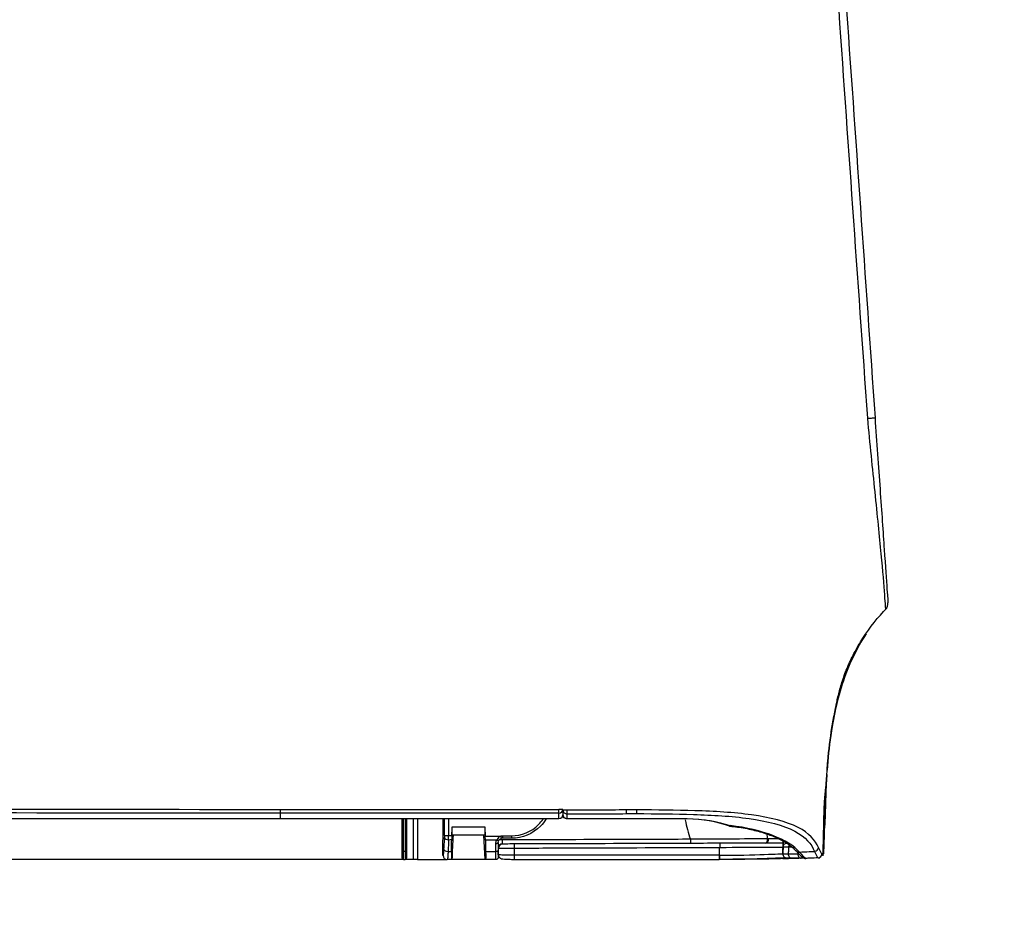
# Model space of a CAD drawing. Header units: millimetres. Extents: x -424979 to 718034, y -72486 to 344972.
# Tile 179 of 256: x 563113 to 563401, y 145131 to 145398. Entities that reach past the tile are written whole.
import ezdxf
from ezdxf.xclip import XClip

# ---------------------------------------------------------------- set-up
doc = ezdxf.new("R2010")
doc.units = ezdxf.units.MM
doc.header["$MEASUREMENT"] = 0
doc.header["$XCLIPFRAME"] = 0
doc.layers.add('IS_KLIM_urządzenia', color=3, linetype='Continuous')
doc.layers.add('Rysunki i obrazki', color=7, linetype='Continuous')
doc.layers.add('SKAN - RZUT_7_0_Nr_pióra__1', color=7, linetype='Continuous', lineweight=13)
picture_1 = doc.add_image_def('image7.tif', size_in_pixel=(14115, 7016))

# ---------------------------------------------------------------- blocks, each defined once
blk = doc.blocks.new('Rysunek_7_7', base_point=(-247133.12, 120862.67))
at = {"layer": 'SKAN - RZUT_7_0_Nr_pióra__1', "color": 7, "lineweight": 13}
image = blk.add_image(picture_1, insert=(-306883.09, 91162.66), size_in_units=(119499.94, 59400.02), dxfattribs=at)
image.set_boundary_path([(-0.5, -0.5), (14114.5, 7015.5)])
blk = doc.blocks.new('G$CFEA986A8')
at = {"layer": 'IS_KLIM_urządzenia', "linetype": 'Continuous'}
for p, q in [((53.93, 200.11), (53.93, 200.96)), ((54.23, 201.26), (55.52, 201.26)), ((55.52, 201.26), (55.54, 201.26)), ((55.54, 201.26), (55.69, 198.26)), ((55.54, 201.26), (59.6, 201.26)), ((59.62, 201.26), (60.17, 201.26)), ((64.28, 201.26), (65.29, 201.26)), ((65.09, 201.06), (65.09, 200.26)), ((65.49, 201.26), (65.29, 201.26)), ((65.29, 200.27), (65.29, 201.26)), ((65.49, 201.26), (209.47, 201.26)), ((65.49, 201.26), (65.49, 200.27)), ((65.69, 200.26), (65.69, 201.06)), ((53.93, 199.16), (53.93, 200.11)), ((54.24, 200.26), (54.24, 199.31)), ((55.48, 200.26), (54.24, 200.26)), ((55.51, 198.89), (55.48, 200.26)), ((60.06, 200.26), (59.65, 200.26)), ((65.09, 200.26), (65.09, 196.29)), ((65.29, 200.27), (65.49, 200.27)), ((65.29, 196.29), (65.29, 200.27)), ((65.49, 200.27), (65.5, 196.29)), ((65.7, 196.29), (65.69, 200.26)), ((46.54, 196.29), (46.54, 196.24)), ((80.5, 196.29), (80.5, 196.24)), ((80.5, 196.24), (80.5, 195.58)), ((46.54, 195.58), (46.54, 195.13)), ((80.5, 195.58), (80.5, 195.13))]:
    blk.add_line(p, q, dxfattribs=at)
for centre, radius, start, end in [((18.72, 200.56), 0.5, 357.7294, 89), ((65.29, 201.06), 0.2, 90, 179.94), ((65.49, 201.06), 0.2, 0.06, 90), ((25.66, 196.65), 0.5, 72.0675, 83.6302)]:
    blk.add_arc(centre, radius, start, end, dxfattribs=at)
at = {"layer": 'IS_KLIM_urządzenia', "linetype": 'Continuous', "extrusion": (0, 0, -1)}
for centre, radius, start, end in [((-54.23, 200.96), 0.3, 0, 90), ((-18.69, 199.74), 0.5, 182.0496, 269.8), ((-45.54, 195.79), 0.5, 90, 180), ((-46.54, 195.79), 0.5, 0, 90)]:
    blk.add_arc(centre, radius, start, end, dxfattribs=at)
at = {"layer": 'IS_KLIM_urządzenia', "linetype": 'Continuous'}
for centre, major_axis, ratio, start_param, end_param in [((14.93, 200.53), (-0.026, 0.499), 0.9983, 0, 1.502362), ((16.45, 200.61), (0.144, 0.479), 0.997743, 0.012939, 0.345034), ((16.95, 200.59), (-0.009, -0.5), 0.866632, 1.552217, 3.141593), ((18.12, 200.57), (-0.009, -0.5), 0.86661, 1.552873, 3.141593), ((26.93, 200.73), (0, 0.5), 0.034873, 4.714126, 6.335137), ((26.98, 200.73), (0, -0.5), 0.034873, 1.572542, 3.193553), ((51.98, 200.73), (0, -0.5), 0.034873, 1.572542, 3.193984), ((60.17, 200.76), (0, 0.5), 0.996195, 4.713166, 6.283185), ((15.36, 199.79), (0.457, 0.203), 0.909388, 1.232542, 2.687909), ((17.2, 199.87), (0.375, 0.331), 0.874767, 6.258498, 7.242676), ((18.08, 199.73), (-0.002, 0.5), 0.86639, 4.116092, 4.679302), ((26.9, 199.77), (0.002, -0.5), 0.034879, 0, 1.57242), ((51.98, 199.85), (0.002, -0.5), 0.034879, 0, 1.57242), ((53.41, 199.86), (0.002, -0.5), 0.988846, 0, 1.567605), ((53.43, 199.83), (-0.5, 0), 0.97477, 1.576144, 3.141593), ((54.23, 200.11), (-0.3, 0), 0.500503, 4.682189, 6.283185), ((60.06, 200.01), (-0.499, 0.025), 0.499537, 3.242371, 4.737227), ((65.29, 200.26), (0.2, 0), 0.005236, 1.570788, 3.141593), ((65.49, 200.26), (0.2, 0), 0.005236, 0, 1.570791), ((21.31, 198.76), (-0.002, 0.49), 0.738248, 0, 1.638372), ((52.33, 198.36), (0, 0.3), 0.034873, 4.714134, 6.283185), ((53.43, 198.86), (-0.5, 0), 0.003693, 1.579523, 2.534048), ((53.43, 198.36), (0, 0.3), 0.034873, 4.714134, 6.283185), ((53.65, 198.39), (0.084, -0.288), 0.033955, 1.562656, 3.141593), ((54.11, 198.74), (-0.256, 0.157), 0.454954, 4.950735, 6.283185), ((54.23, 199.16), (-0.3, 0), 0.500503, 4.682189, 6.283185), ((59.99, 198.58), (-0.499, 0.025), 0.499537, 3.242371, 4.737227), ((59.98, 198.33), (0.5, 0), 0.001724, 0.087267, 1.535915), ((25.66, 196.65), (0.055, 0.497), 0.256635, 6.28316, 6.727423), ((25.66, 196.65), (-0.154, -0.476), 0.571177, 3.141593, 3.672186), ((30.87, 195.79), (0, 0.5), 0.010876, 0, 0.428815), ((45.54, 195.79), (0, 0.5), 0.009623, 0, 0.426438), ((45.54, 195.79), (-0.5, 0), 0.910452, 3.141593, 4.716369), ((46.54, 195.79), (-0.5, 0), 0.894842, 4.712389, 6.283185), ((45.54, 195.22), (-0.5, 0), 0.910238, 3.141593, 4.716614), ((45.54, 195.22), (-0.001, 0.5), 0.004977, 0.42694, 1.572622), ((45.54, 195.22), (-0.5, 0), 0.001837, 1.565823, 3.141593), ((46.54, 195.13), (-0.5, 0), 0.894842, 4.712389, 6.283185), ((46.54, 195.13), (-0.5, 0), 0.001524, 0, 1.570796)]:
    blk.add_ellipse(centre, major_axis=major_axis, ratio=ratio, start_param=start_param, end_param=end_param, dxfattribs=at)
at = {"layer": 'IS_KLIM_urządzenia', "linetype": 'Continuous', "extrusion": (0, 0, -1)}
for centre, major_axis, ratio, start_param, end_param in [((54.23, 199.26), (0, -2), 0.005231, 3.141593, 4.188473), ((55.62, 199.26), (0.11, -2), 0.052397, 2.097475, 3.144355), ((53.43, 199.16), (0.479, -0.142), 1, 5.994256, 6.545048), ((53.44, 199.31), (0.771, -0.214), 1, 6.012747, 6.56354)]:
    blk.add_ellipse(centre, major_axis=major_axis, ratio=ratio, start_param=start_param, end_param=end_param, dxfattribs=at)
at = {"layer": 'IS_KLIM_urządzenia', "linetype": 'Continuous'}
for points, knots in [([(14.29, 200.81), (14.28, 199.72), (14.24, 198.12), (14.2, 196.18), (14.17, 195.22), (14.15, 194.58), (14.11, 194.03), (14.06, 193.38), (13.96, 192.48), (13.91, 191.88), (13.89, 191.63)], [0, 0, 0, 0, 0.261726, 0.374815, 0.426057, 0.47543, 0.525874, 0.58018, 0.704159, 1, 1, 1, 1]), ([(14.91, 201.03), (14.8, 201.03), (14.8, 201.03), (14.72, 201.02), (14.69, 201.02), (14.69, 201.02)], [0, 0, 0, 0, 0.500965, 0.500965, 1, 1, 1, 1]), ([(14.91, 201.03), (15.24, 201.05), (15.57, 201.07), (16.08, 201.09), (16.24, 201.1), (16.41, 201.11)], [0, 0, 0, 0, 0.665624, 0.665624, 1, 1, 1, 1]), ([(17.58, 200.19), (17.53, 200.24), (17.28, 200.53), (17.02, 200.81), (16.81, 200.97), (16.69, 201.07), (16.57, 201.09), (16.54, 201.1)], [0, 0, 0, 0, 0.095996, 0.59266, 0.84646, 0.967214, 1, 1, 1, 1]), ([(19.22, 201.14), (18.71, 201.12), (17.99, 201.09), (17.43, 201.08), (17.25, 201.08)], [0, 0, 0, 0, 0.627909, 1, 1, 1, 1]), ([(18.12, 201.07), (18.26, 201.06), (18.38, 201.06), (18.64, 201.06), (18.72, 201.06), (18.72, 201.06)], [0, 0, 0, 0, 0.352743, 0.352743, 1, 1, 1, 1]), ([(18.72, 201.06), (18.72, 201.06), (19.6, 201.08), (22.63, 201.19), (24.74, 201.23), (26.93, 201.23)], [0, 0, 0, 0, 0.5, 0.5, 1, 1, 1, 1]), ([(19.22, 201.14), (19.58, 201.15), (20.3, 201.17), (21.53, 201.2), (23.05, 201.22), (24.87, 201.23), (26.28, 201.23), (26.98, 201.23)], [0, 0, 0, 0, 0.163195, 0.329907, 0.49928, 0.750989, 1, 1, 1, 1]), ([(26.95, 200.73), (24.89, 200.73), (22.89, 200.68), (20.05, 200.57), (19.22, 200.54), (19.22, 200.54)], [0, 0, 0, 0, 0.5, 0.5, 1, 1, 1, 1]), ([(26.95, 200.73), (26.95, 200.72), (26.95, 200.7), (26.94, 200.38), (26.92, 200.07), (26.91, 199.77)], [0, 0, 0, 0, 0.050907, 0.050907, 1, 1, 1, 1]), ([(26.99, 200.73), (27.33, 200.73), (27.66, 200.73), (29.33, 200.73), (30.66, 200.73), (37.32, 200.73), (42.65, 200.73), (49.32, 200.73), (50.66, 200.73), (52, 200.73)], [0, 0, 0, 0, 0.039967, 0.039967, 0.199835, 0.199835, 0.839306, 0.839306, 1, 1, 1, 1]), ([(53.93, 200.67), (53.93, 200.68), (53.93, 200.75), (53.89, 200.86), (53.81, 200.99), (53.72, 201.07), (53.63, 201.12), (53.56, 201.15), (53.47, 201.17), (53.32, 201.19), (53.02, 201.21), (52.48, 201.23), (52.05, 201.23), (51.82, 201.23), (51.78, 201.23)], [0, 0, 0, 0, 0.008737, 0.069232, 0.117614, 0.159413, 0.196322, 0.230426, 0.272625, 0.360337, 0.57868, 0.76722, 0.964188, 1, 1, 1, 1]), ([(52, 200.73), (52.12, 200.73), (52.25, 200.73), (52.58, 200.73), (52.8, 200.73), (53.18, 200.72), (53.35, 200.71), (53.63, 200.7), (53.74, 200.69), (53.89, 200.68), (53.93, 200.67), (53.93, 200.66)], [0, 0, 0, 0, 0.119883, 0.119883, 0.339691, 0.339691, 0.55974, 0.55974, 0.779888, 0.779888, 1, 1, 1, 1]), ([(59.65, 200.26), (59.66, 200.45), (59.66, 200.63), (59.66, 200.92), (59.65, 201.04), (59.64, 201.21), (59.63, 201.26), (59.62, 201.26)], [0, 0, 0, 0, 0.320954, 0.320954, 0.641904, 0.641904, 1, 1, 1, 1]), ([(60.06, 200.26), (60.07, 200.47), (60.08, 200.67), (60.1, 200.96), (60.11, 201.07), (60.14, 201.22), (60.16, 201.26), (60.17, 201.26)], [0, 0, 0, 0, 0.353708, 0.353708, 0.676927, 0.676927, 1, 1, 1, 1]), ([(63.8, 201.26), (62.76, 201.26), (61.72, 201.26), (60.66, 201.26), (60.64, 201.26), (60.48, 201.26), (60.33, 201.26), (60.18, 201.26)], [0, 0, 0, 0, 0.863472, 0.863472, 0.877231, 0.877231, 1, 1, 1, 1]), ([(60.67, 200.76), (60.65, 200.76), (60.64, 200.73), (60.61, 200.62), (60.6, 200.54), (60.57, 200.31), (60.56, 200.17), (60.56, 200.01)], [0, 0, 0, 0, 0.323211, 0.323211, 0.646457, 0.646457, 1, 1, 1, 1]), ([(14.21, 200.54), (14.17, 199.53), (14.12, 197.84), (14.05, 195.45), (13.98, 193.38), (13.88, 191.32), (13.68, 188.56), (13.37, 185.89), (13.01, 183.93), (12.88, 183.33)], [0, 0, 0, 0, 0.174844, 0.294563, 0.414282, 0.534001, 0.653719, 0.893157, 1, 1, 1, 1]), ([(14.21, 200.54), (14.21, 200.54), (14.21, 200.54), (14.21, 200.54), (14.24, 200.54), (14.28, 200.54), (14.28, 200.54), (14.28, 200.54)], [0, 0, 0, 0, 0.184418, 0.184418, 0.99996, 0.99996, 1, 1, 1, 1]), ([(14.86, 199.79), (15.27, 198.9), (15.97, 198.03), (18.72, 196.62), (20.82, 196.12), (25.21, 195.49), (27.58, 195.36), (32.29, 195.23), (34.65, 195.19), (37.02, 195.19)], [0, 0, 0, 0, 0.25, 0.25, 0.5, 0.5, 0.75, 0.75, 1, 1, 1, 1]), ([(17.18, 200.33), (16.78, 200.31), (16.38, 200.3), (15.77, 200.27), (15.55, 200.26), (15.33, 200.25)], [0, 0, 0, 0, 0.64643, 0.64643, 1, 1, 1, 1]), ([(37.02, 195.65), (34.71, 195.64), (32.4, 195.69), (27.8, 195.82), (25.48, 195.94), (21.18, 196.55), (19.11, 197.06), (16.41, 198.49), (15.73, 199.37), (15.33, 200.25)], [0, 0, 0, 0, 0.25, 0.25, 0.5, 0.5, 0.75, 0.75, 1, 1, 1, 1]), ([(18.55, 200.55), (18.38, 200.55), (18.22, 200.56), (17.83, 200.56), (17.6, 200.57), (17.38, 200.57)], [0, 0, 0, 0, 0.427577, 0.427577, 1, 1, 1, 1]), ([(25.22, 197.23), (24.9, 197.26), (23.92, 197.39), (22.4, 197.73), (20.73, 198.24), (19.32, 198.86), (18.3, 199.5), (17.85, 199.92), (17.7, 200.1)], [0, 0, 0, 0, 0.087973, 0.275439, 0.466673, 0.659321, 0.855696, 1, 1, 1, 1]), ([(18.52, 199.72), (18.52, 199.8), (18.52, 199.88), (18.53, 200.16), (18.54, 200.35), (18.55, 200.55)], [0, 0, 0, 0, 0.293814, 0.293814, 1, 1, 1, 1]), ([(19.22, 200.54), (19.21, 200.34), (19.2, 200.13), (19.19, 199.86), (19.19, 199.79), (19.18, 199.72)], [0, 0, 0, 0, 0.736288, 0.736288, 1, 1, 1, 1]), ([(26.91, 199.77), (24.85, 199.75), (22.86, 199.74), (20.02, 199.72), (19.18, 199.72), (19.18, 199.72)], [0, 0, 0, 0, 0.5, 0.5, 1, 1, 1, 1]), ([(52, 199.85), (51.67, 199.85), (51.33, 199.85), (49.67, 199.85), (48.33, 199.84), (41.67, 199.82), (36.34, 199.8), (29.65, 199.78), (28.28, 199.77), (26.91, 199.77)], [0, 0, 0, 0, 0.039838, 0.039838, 0.199192, 0.199192, 0.836607, 0.836607, 1, 1, 1, 1]), ([(53.91, 199.86), (53.87, 199.86), (53.8, 199.86), (53.59, 199.86), (53.45, 199.86), (53.12, 199.86), (52.93, 199.86), (52.5, 199.86), (52.25, 199.85), (52, 199.85)], [0, 0, 0, 0, 0.243193, 0.243193, 0.486385, 0.486385, 0.729578, 0.729578, 1, 1, 1, 1]), ([(59.99, 198.83), (60, 199.08), (60.01, 199.33), (60.04, 199.8), (60.05, 200.03), (60.06, 200.26)], [0, 0, 0, 0, 0.522709, 0.522709, 1, 1, 1, 1]), ([(60.56, 200.01), (60.54, 199.72), (60.53, 199.43), (60.5, 198.96), (60.49, 198.77), (60.48, 198.58)], [0, 0, 0, 0, 0.604042, 0.604042, 1, 1, 1, 1]), ([(19.17, 199.24), (19.58, 199.24), (20.23, 199.24), (22.58, 199.25), (24.7, 199.26), (26.9, 199.27)], [0, 0, 0, 0, 0.359642, 0.359642, 1, 1, 1, 1]), ([(19.71, 198.73), (19.85, 198.73), (20, 198.72), (20.4, 198.72), (20.63, 198.72), (20.94, 198.72)], [0, 0, 0, 0, 0.37651, 0.37651, 1, 1, 1, 1]), ([(20.94, 198.72), (20.95, 198.72), (20.96, 198.72), (20.97, 198.72), (20.97, 198.72), (20.97, 198.72), (20.97, 198.72), (20.97, 198.71), (20.97, 198.71), (20.97, 198.71), (20.97, 198.71), (20.98, 198.71), (20.98, 198.71), (20.98, 198.71)], [0, 0, 0, 0, 0.615634, 0.615634, 0.835116, 0.835116, 0.937229, 0.937229, 0.970666, 0.970666, 0.991316, 0.991316, 1, 1, 1, 1]), ([(21.06, 198.72), (22.51, 198.73), (24.09, 198.74), (27.27, 198.76), (28.87, 198.77), (30.48, 198.77)], [0, 0, 0, 0, 0.5, 0.5, 1, 1, 1, 1]), ([(21.11, 198.73), (21.11, 198.75), (21.11, 198.77), (21.11, 198.81), (21.11, 198.83), (21.11, 198.89), (21.12, 198.93), (21.14, 199.02), (21.15, 199.07), (21.18, 199.15), (21.2, 199.18), (21.24, 199.23), (21.27, 199.24), (21.29, 199.25), (21.3, 199.25), (21.3, 199.25)], [0, 0, 0, 0, 0.079375, 0.079375, 0.152142, 0.152142, 0.308093, 0.308093, 0.533795, 0.533795, 0.744603, 0.744603, 0.955402, 0.955402, 1, 1, 1, 1]), ([(26.9, 199.27), (27.23, 199.27), (27.56, 199.27), (29.23, 199.27), (30.56, 199.28), (37.22, 199.3), (42.55, 199.32), (49.25, 199.34), (50.62, 199.35), (51.98, 199.35)], [0, 0, 0, 0, 0.039838, 0.039838, 0.199192, 0.199192, 0.836607, 0.836607, 1, 1, 1, 1]), ([(30.48, 198.78), (30.48, 198.84), (30.48, 198.89), (30.48, 199), (30.48, 199.05), (30.48, 199.14), (30.48, 199.17), (30.48, 199.23), (30.48, 199.25), (30.49, 199.27), (30.49, 199.28), (30.49, 199.28), (30.49, 199.28), (30.49, 199.28)], [0, 0, 0, 0, 0.215384, 0.215384, 0.430768, 0.430768, 0.646164, 0.646164, 0.861588, 0.861588, 0.968092, 0.968092, 1, 1, 1, 1]), ([(30.48, 198.78), (30.81, 198.78), (31.14, 198.78), (32.81, 198.79), (34.14, 198.79), (40.81, 198.82), (46.14, 198.83), (52.13, 198.86), (52.78, 198.86), (53.43, 198.86)], [0, 0, 0, 0, 0.043508, 0.043508, 0.217737, 0.217737, 0.914651, 0.914651, 1, 1, 1, 1]), ([(48.08, 196.29), (48.28, 196.62), (48.52, 196.92), (49.71, 198.11), (51.01, 198.66), (52.33, 198.66)], [0, 0, 0, 0, 0.226904, 0.226904, 1, 1, 1, 1]), ([(52.34, 198.36), (51.1, 198.36), (49.89, 197.85), (48.81, 196.78), (48.63, 196.55), (48.46, 196.31)], [0, 0, 0, 0, 0.807469, 0.807469, 1, 1, 1, 1]), ([(51.98, 199.35), (52.17, 199.35), (52.36, 199.35), (52.68, 199.36), (52.83, 199.36), (53.07, 199.36), (53.18, 199.36), (53.34, 199.36), (53.39, 199.36), (53.41, 199.36)], [0, 0, 0, 0, 0.270422, 0.270422, 0.513615, 0.513615, 0.756808, 0.756808, 1, 1, 1, 1]), ([(52.33, 198.66), (52.53, 198.66), (52.73, 198.66), (53.1, 198.66), (53.26, 198.66), (53.43, 198.66)], [0, 0, 0, 0, 0.545123, 0.545123, 1, 1, 1, 1]), ([(53.44, 198.36), (53.24, 198.36), (53.04, 198.36), (52.67, 198.36), (52.51, 198.36), (52.34, 198.36)], [0, 0, 0, 0, 0.545123, 0.545123, 1, 1, 1, 1]), ([(53.43, 199.35), (53.43, 199.33), (53.43, 199.31), (53.43, 199.25), (53.43, 199.21), (53.43, 199.13), (53.43, 199.07), (53.43, 198.97), (53.43, 198.91), (53.43, 198.86)], [0, 0, 0, 0, 0.251437, 0.251437, 0.502865, 0.502865, 0.754279, 0.754279, 1, 1, 1, 1]), ([(53.86, 198.9), (53.85, 198.88), (53.84, 198.87), (53.8, 198.82), (53.77, 198.79), (53.73, 198.76), (53.72, 198.75), (53.67, 198.72), (53.62, 198.69), (53.57, 198.68)], [0, 0, 0, 0, 0.160482, 0.160482, 0.52212, 0.52212, 0.58886, 0.58886, 1, 1, 1, 1]), ([(53.67, 198.39), (53.75, 198.43), (53.83, 198.48), (53.97, 198.62), (54.03, 198.71), (54.09, 198.82), (54.11, 198.86), (54.12, 198.89)], [0, 0, 0, 0, 0.391531, 0.391531, 0.834377, 0.834377, 1, 1, 1, 1]), ([(55.51, 198.89), (55.51, 198.79), (55.51, 198.68), (55.52, 198.51), (55.52, 198.45), (55.53, 198.39)], [0, 0, 0, 0, 0.64422, 0.64422, 1, 1, 1, 1]), ([(55.59, 197.26), (55.57, 197.59), (55.55, 197.93), (55.53, 198.3), (55.53, 198.35), (55.53, 198.39)], [0, 0, 0, 0, 0.885108, 0.885108, 1, 1, 1, 1]), ([(55.59, 197.26), (55.58, 197.37), (55.58, 197.49), (55.57, 197.7), (55.57, 197.8), (55.56, 197.97), (55.57, 198.05), (55.57, 198.17), (55.57, 198.21), (55.58, 198.25), (55.58, 198.26), (55.59, 198.26)], [0, 0, 0, 0, 0.214139, 0.214139, 0.428302, 0.428302, 0.642148, 0.642148, 0.856248, 0.856248, 1, 1, 1, 1]), ([(55.59, 198.26), (56.25, 198.26), (56.92, 198.26), (58.24, 198.26), (58.89, 198.26), (59.55, 198.26)], [0, 0, 0, 0, 0.504617, 0.504617, 1, 1, 1, 1]), ([(59.6, 198.3), (59.6, 198.29), (59.6, 198.27), (59.58, 197.93), (59.57, 197.59), (59.55, 197.26)], [0, 0, 0, 0, 0.042191, 0.042191, 1, 1, 1, 1]), ([(59.55, 198.26), (59.55, 198.26), (59.56, 198.24), (59.57, 198.17), (59.57, 198.11), (59.57, 197.97), (59.57, 197.89), (59.57, 197.7), (59.56, 197.59), (59.56, 197.41), (59.55, 197.34), (59.55, 197.26)], [0, 0, 0, 0, 0.214776, 0.214776, 0.429554, 0.429554, 0.644336, 0.644336, 0.859321, 0.859321, 1, 1, 1, 1]), ([(59.6, 198.3), (59.61, 198.42), (59.61, 198.53), (59.62, 198.7), (59.62, 198.75), (59.62, 198.81)], [0, 0, 0, 0, 0.65065, 0.65065, 1, 1, 1, 1]), ([(59.99, 198.83), (59.99, 198.75), (59.99, 198.67), (59.99, 198.51), (60, 198.42), (60, 198.33), (60, 198.33), (60, 198.33)], [0, 0, 0, 0, 0.501708, 0.501708, 0.983156, 0.983156, 1, 1, 1, 1]), ([(60.48, 198.33), (60.48, 198.34), (60.48, 198.35), (60.48, 198.39), (60.48, 198.42), (60.48, 198.5), (60.48, 198.54), (60.48, 198.58)], [0, 0, 0, 0, 0.109897, 0.109897, 0.498525, 0.498525, 1, 1, 1, 1]), ([(13.84, 190.86), (13.85, 191.05), (13.99, 193.24), (14.05, 195.43), (14.11, 197.43)], [0, 0, 0, 0, 0.087292, 1, 1, 1, 1]), ([(59.55, 197.26), (58.88, 197.26), (58.22, 197.26), (56.9, 197.26), (56.24, 197.26), (55.59, 197.26)], [0, 0, 0, 0, 0.504597, 0.504597, 1, 1, 1, 1]), ([(30.87, 196.29), (34.81, 196.29), (38.74, 196.29), (43.63, 196.29), (44.58, 196.29), (45.54, 196.29)], [0, 0, 0, 0, 0.804889, 0.804889, 1, 1, 1, 1]), ([(45.54, 196.25), (45.37, 196.25), (45.2, 196.25), (43.71, 196.25), (42.37, 196.25), (37.65, 196.25), (34.26, 196.25), (30.87, 196.25)], [0, 0, 0, 0, 0.033958, 0.033958, 0.30672, 0.30672, 1, 1, 1, 1]), ([(45.54, 196.25), (45.54, 196.11), (45.54, 195.97), (45.54, 195.78), (45.54, 195.73), (45.54, 195.68)], [0, 0, 0, 0, 0.728288, 0.728288, 1, 1, 1, 1]), ([(46.54, 196.29), (46.71, 196.29), (46.87, 196.29), (48.37, 196.29), (49.71, 196.29), (56.37, 196.29), (61.71, 196.29), (71.52, 196.29), (76.01, 196.29), (80.5, 196.29)], [0, 0, 0, 0, 0.014724, 0.014724, 0.13252, 0.13252, 0.603704, 0.603704, 1, 1, 1, 1]), ([(46.54, 196.24), (46.54, 196.09), (46.54, 195.94), (46.54, 195.72), (46.54, 195.65), (46.54, 195.58)], [0, 0, 0, 0, 0.674851, 0.674851, 1, 1, 1, 1]), ([(80.5, 196.29), (94.71, 196.29), (108.92, 196.29), (161.8, 196.29), (200.47, 196.29), (239.13, 196.29)], [0, 0, 0, 0, 0.268807, 0.268807, 1, 1, 1, 1]), ([(37.02, 195.65), (37.02, 195.62), (37.02, 195.58), (37.02, 195.52), (37.02, 195.51), (37.02, 195.46), (37.02, 195.41), (37.02, 195.3), (37.02, 195.25), (37.02, 195.19)], [0, 0, 0, 0, 0.339646, 0.339646, 0.410746, 0.410746, 0.705373, 0.705373, 1, 1, 1, 1]), ([(37.04, 195.19), (37.45, 195.19), (37.86, 195.19), (38.27, 195.2), (38.27, 195.2), (38.27, 195.2)], [0, 0, 0, 0, 0.999951, 0.999951, 1, 1, 1, 1]), ([(13.2, 185.01), (13.26, 185.37), (13.53, 187.14), (13.7, 188.92), (13.8, 190.33)], [0, 0, 0, 0, 0.205915, 1, 1, 1, 1]), ([(9.04, 173.7), (9.64, 174.6), (10.17, 175.55), (11.68, 178.7), (12.38, 180.96), (12.99, 183.86), (13.1, 184.44), (13.2, 185.01)], [0, 0, 0, 0, 0.27031, 0.27031, 0.856348, 0.856348, 1, 1, 1, 1]), ([(12.9, 183.43), (12.87, 183.23), (12.78, 182.78), (12.61, 181.92), (12.45, 181.22), (12.25, 180.45), (11.92, 179.33), (11.37, 177.81), (10.52, 175.99), (9.02, 173.44), (7.61, 171.66), (6.52, 170.55)], [0, 0, 0, 0, 0.131561, 0.187092, 0.238012, 0.287017, 0.336427, 0.442316, 0.562752, 0.698039, 1, 1, 1, 1]), ([(6.65, 170.69), (6.65, 170.69), (6.7, 170.09), (6.87, 167.77), (7, 166.06), (7.4, 161.8), (7.67, 159.23), (8.26, 153.53), (8.57, 150.5), (8.86, 147.39)], [0, 0, 0, 0, 0.25, 0.25, 0.5, 0.5, 0.75, 0.75, 1, 1, 1, 1]), ([(7.97, 147.33), (7.76, 150.33), (7.55, 153.27), (7.16, 158.8), (6.99, 161.31), (6.7, 165.47), (6.58, 167.12), (6.43, 169.36), (6.39, 169.93), (6.39, 169.93)], [0, 0, 0, 0, 0.25, 0.25, 0.5, 0.5, 0.75, 0.75, 1, 1, 1, 1]), ([(8.86, 147.39), (8.75, 147.38), (8.64, 147.38), (8.43, 147.36), (8.34, 147.36), (8.18, 147.34), (8.12, 147.34), (8.03, 147.33), (8, 147.33), (7.97, 147.33), (7.97, 147.33), (7.97, 147.33)], [0, 0, 0, 0, 0.230435, 0.230435, 0.460869, 0.460869, 0.691304, 0.691304, 0.881057, 0.881057, 1, 1, 1, 1]), ([(8.86, 147.39), (8.86, 147.39), (8.86, 147.39), (8.86, 147.39), (8.86, 147.39), (8.86, 147.39)], [0, 0, 0, 0, 0.629495, 0.629495, 1, 1, 1, 1])]:
    blk.add_open_spline(points, degree=3, knots=knots, dxfattribs=at)
for points, degree in [([(15.33, 200.25), (15.11, 200.77), (14.98, 201.04), (14.91, 201.03)], 3), ([(16.59, 201.08), (16.51, 201.13), (16.41, 201.1)], 2), ([(16.41, 201.11), (16.42, 201.11), (16.42, 201.11), (16.42, 201.11)], 3), ([(16.42, 201.11), (16.51, 201.08), (16.77, 200.81), (17.18, 200.33)], 3), ([(16.54, 201.09), (16.65, 201.09), (16.79, 201.09), (16.96, 201.09)], 3), ([(16.96, 201.09), (17.35, 201.08), (17.74, 201.07), (18.12, 201.07)], 3), ([(26.99, 200.73), (26.98, 200.73), (26.97, 200.73), (26.95, 200.73)], 3), ([(51.98, 201.23), (43.65, 201.23), (35.31, 201.23), (26.98, 201.23)], 3), ([(52, 199.85), (52, 200.15), (52, 200.44), (52, 200.73)], 3), ([(53.93, 200.66), (53.93, 200.47), (53.93, 200.29), (53.93, 200.11)], 3), ([(59.45, 198.26), (59.5, 199.26), (59.55, 200.26), (59.6, 201.26)], 3), ([(59.6, 201.26), (59.6, 201.26), (59.61, 201.26), (59.62, 201.26)], 3), ([(60.17, 201.26), (60.17, 201.26), (60.18, 201.26), (60.18, 201.26)], 3), ([(60.68, 200.76), (60.67, 200.76), (60.67, 200.76), (60.67, 200.76)], 3), ([(60.68, 200.76), (60.68, 199.27), (60.68, 197.78), (60.68, 196.29)], 3), ([(63.8, 196.29), (63.8, 197.95), (63.8, 199.6), (63.8, 201.26)], 3), ([(63.8, 201.26), (63.96, 201.26), (64.12, 201.26), (64.28, 201.26)], 3), ([(64.28, 201.26), (64.28, 199.6), (64.28, 197.95), (64.28, 196.29)], 3), ([(14.29, 200.54), (14.32, 200.54), (14.34, 200.54), (14.43, 200.54)], 3), ([(14.43, 200.54), (14.51, 200.54), (14.64, 200.28), (14.86, 199.79)], 3), ([(17.18, 200.33), (18.51, 198.82), (21.65, 197.56), (25.65, 197.11)], 3), ([(17.7, 200.1), (17.59, 200.2)], 1), ([(18.11, 199.72), (18.24, 199.72), (18.38, 199.72), (18.52, 199.72)], 3), ([(18.52, 199.72), (18.96, 199.72), (19.18, 199.72), (19.18, 199.72)], 3), ([(19.22, 200.54), (19.22, 200.54), (18.99, 200.54), (18.55, 200.55)], 3), ([(19.16, 199.01), (19.17, 199.25), (19.18, 199.48), (19.18, 199.72)], 3), ([(19.18, 199.72), (19.18, 199.48), (19.17, 199.24), (19.16, 199)], 3), ([(19.18, 199.72), (19.19, 199.99), (19.2, 200.26), (19.22, 200.54)], 3), ([(19.22, 200.54), (19.21, 200.31), (19.2, 200.08), (19.19, 199.85)], 3), ([(19.19, 199.85), (19.19, 199.92), (19.19, 199.98), (19.2, 200.05)], 3), ([(59.65, 200.26), (59.64, 199.78), (59.63, 199.29), (59.62, 198.81)], 3), ([(20.98, 198.71), (21.01, 198.72), (21.06, 198.72), (21.11, 198.73)], 3), ([(21.06, 198.72), (21.08, 198.53), (21.1, 198.34), (21.12, 198.15)], 3), ([(30.48, 198.77), (30.48, 198.78), (30.48, 198.78), (30.48, 198.78)], 3), ([(31.12, 196.41), (30.98, 197.21), (30.77, 198), (30.48, 198.77)], 3), ([(53.41, 199.36), (53.43, 199.36), (53.43, 199.35), (53.43, 199.35)], 3), ([(53.43, 198.66), (53.48, 198.66), (53.52, 198.66), (53.57, 198.68)], 3), ([(53.67, 198.39), (53.59, 198.37), (53.52, 198.36), (53.44, 198.36)], 3), ([(55.53, 198.39), (54.91, 198.39), (54.29, 198.39), (53.67, 198.39)], 3), ([(54.12, 198.89), (54.58, 198.89), (55.05, 198.89), (55.51, 198.89)], 3), ([(60, 198.33), (59.87, 198.32), (59.73, 198.31), (59.6, 198.3)], 3), ([(59.99, 198.83), (59.86, 198.82), (59.74, 198.81), (59.62, 198.81)], 3), ([(60, 196.29), (60, 196.97), (60, 197.65), (60, 198.33)], 3), ([(60.48, 198.33), (60.48, 197.65), (60.48, 196.97), (60.48, 196.29)], 3), ([(13.91, 192.08), (14.01, 193.86), (14.05, 195.65), (14.11, 197.43)], 3), ([(25.72, 197.16), (25.22, 197.23)], 1), ([(30.87, 196.25), (28.93, 196.25), (27.16, 196.62), (25.65, 197.11)], 3), ([(25.81, 197.13), (26.03, 197.06), (26.25, 196.99), (26.47, 196.93)], 3), ([(25.81, 197.13), (27.26, 196.66), (29, 196.29), (30.87, 196.29)], 3), ([(28.66, 196.46), (28.68, 196.45), (28.7, 196.45), (28.72, 196.45)], 3), ([(80.5, 196.24), (69.18, 196.24), (57.86, 196.24), (46.54, 196.24)], 3), ([(239.13, 196.24), (186.25, 196.24), (133.37, 196.24), (80.5, 196.24)], 3), ([(38.27, 195.65), (37.85, 195.65), (37.44, 195.65), (37.02, 195.65)], 3), ([(37.02, 195.19), (37.02, 195.19), (37.03, 195.19), (37.04, 195.19)], 3), ([(45.54, 195.68), (43.12, 195.67), (40.69, 195.66), (38.27, 195.65)], 3), ([(38.27, 195.65), (38.27, 195.57), (38.27, 195.39), (38.27, 195.2)], 3), ([(38.27, 195.2), (40.7, 195.21), (43.12, 195.22), (45.54, 195.22)], 3), ([(46.04, 195.22), (46.04, 195.41), (46.04, 195.6), (46.04, 195.79)], 3), ([(46.04, 195.13), (46.04, 195.16), (46.04, 195.19), (46.04, 195.22)], 3), ([(46.54, 195.58), (57.86, 195.58), (69.18, 195.58), (80.5, 195.58)], 3), ([(50.72, 195.13), (49.33, 195.13), (47.93, 195.13), (46.54, 195.13)], 3), ([(80.5, 195.13), (70.57, 195.13), (60.65, 195.13), (50.72, 195.13)], 3), ([(80.5, 195.58), (133.37, 195.58), (186.25, 195.58), (239.13, 195.58)], 3), ([(239.13, 195.13), (186.25, 195.13), (133.37, 195.13), (80.5, 195.13)], 3), ([(13.99, 193.69), (13.97, 193.3), (13.95, 192.92), (13.94, 192.54)], 3), ([(13.25, 185.33), (13.23, 185.23), (13.22, 185.12), (13.2, 185.01)], 3), ([(10.41, 176.07), (10.45, 176.13), (10.48, 176.2), (10.52, 176.27)], 3), ([(6.65, 170.69), (6.47, 170.49), (6.37, 170.21), (6.39, 169.93)], 3), ([(11.56, 95.97), (10.36, 113.09), (9.16, 130.21), (7.97, 147.33)], 3), ([(8.86, 147.39), (10.07, 130.27), (11.28, 113.14), (12.48, 96.01)], 3)]:
    blk.add_open_spline(points, degree=degree, dxfattribs=at)

msp = doc.modelspace()

# ---------------------------------------------------------------- block references
at = {"layer": 'IS_KLIM_urządzenia', "xscale": 2.4, "yscale": 2.4, "zscale": 2.4, "rotation": 179.9922287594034}
msp.add_blockref('G$CFEA986A8', (563382.59, 145634.87), dxfattribs=at)
at = {"layer": 'Rysunki i obrazki', "color": 151, "linetype": 'Continuous', "lineweight": 20, "true_color": 0x80c2ff}
ref = msp.add_blockref('Rysunek_7_7', (578150.82, 164030.11), dxfattribs=at)
XClip(ref).set_block_clipping_path([(-306883.0907464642, 91162.6626359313), (-187383.1463020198, 150562.679302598)])

doc.saveas('drawing.dxf')
